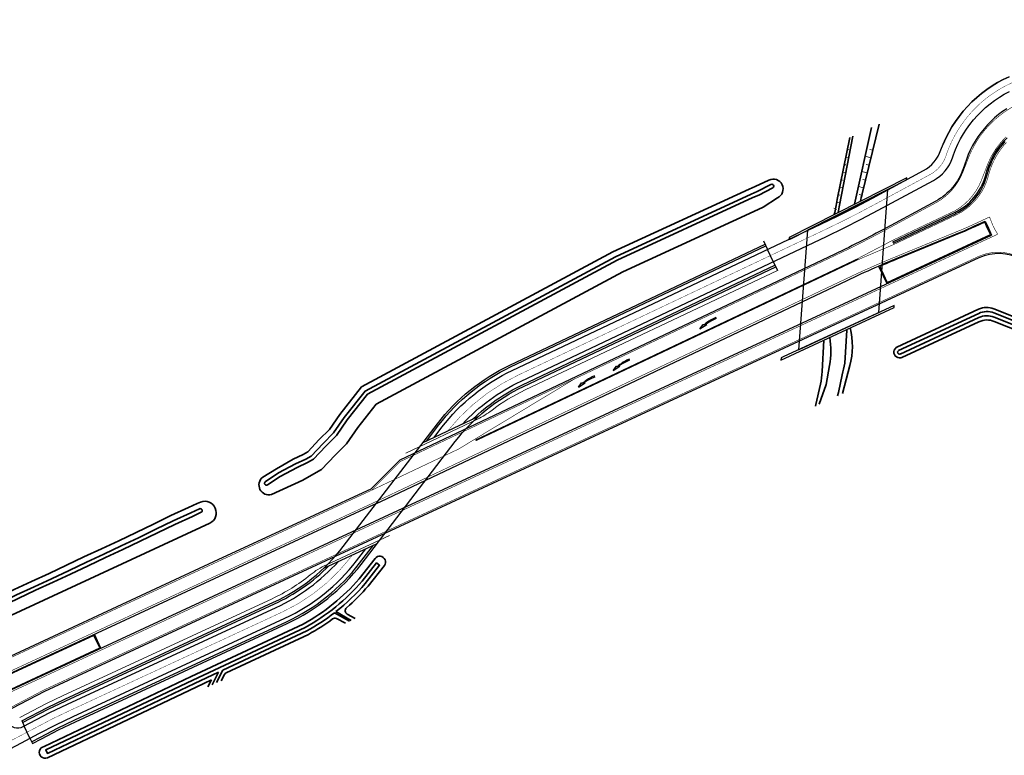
# Model space of a CAD drawing. Header units: metres. Extents: x 154839 to 161660, y 370737 to 378039.
# Tile 59 of 121: x 157420 to 157676, y 372678 to 372869. Entities that reach past the tile are written whole.
import ezdxf

# ---------------------------------------------------------------- set-up
doc = ezdxf.new("R2010")
doc.units = ezdxf.units.M
for name, pattern in [('VW-1-3_STREEP', [4, 1, -3]), ('VW-3-3_STREEP', [6, 3, -3]), ('VW-FP2-1000', [3, 0.3, -2.7])]:
    doc.linetypes.add(name, pattern=pattern)
for name, color, linetype, lineweight in [('B-WE-GW-TALUDARCERING_WATER-G', 130, 'Continuous', 18), ('dwm-kunstwerklijn', 252, 'Continuous', 30), ('N-WE-BV-GELEIDECONSTRUCTIE_GELEIDERAIL_KUNSTWERK-G', 1, 'BV-GELEIDERAIL-K', 9), ('N-WE-GW-WATERGANG-G', 130, 'Continuous', 35), ('N-WE-VH-VERHARDING_KANTVERHARDING-G', 210, 'Continuous', 30), ('N-WE-VW-MARKERING_LANGS_STREEP_13_045-g', 7, 'VW-1-3_STREEP', 35), ('N-WE-VW-MARKERING_LANGS_STREEP_30270_010-G', 7, 'VW-FP2-1000', 35), ('N-WE-VW-MARKERING_LANGS_STREEP_33_015-G', 7, 'VW-3-3_STREEP', 35), ('N-WE-VW-MARKERING_LANGS_STREEP_DOORGETROKKEN_015-G', 7, 'Continuous', 35), ('N-WE-VW-MARKERING_PIJL-S', 7, 'Continuous', 25)]:
    doc.layers.add(name, color=color, linetype=linetype, lineweight=lineweight)
doc.layers.add('TDNL----_hellingbaan', color=1, linetype='Continuous')
doc.linetypes.add('BV-GELEIDERAIL-K', pattern='A,2,-1,[170,NLCS.shx,S=0.5,R=0,X=0,Y=0],-1', length=4)

# ---------------------------------------------------------------- blocks, each defined once
blk = doc.blocks.new('N-SVW-MARKERING_PIJL_VERDRIJF_LI_5.0')
h = blk.add_hatch(color=256)
h.paths.add_polyline_path([(5, 0.66), (2.92, 0.46), (3.27, 0.28, -0.004791), (2.89, 0.24), (4.15, 0.24)])
h.paths.add_polyline_path([(3.43, 0.2), (3.75, 0.04), (4.15, 0.24), (2.89, 0.24, -0.024122), (0.96, 0.15), (0, 0.15), (0, -0.15), (0.6, -0.15, 0.062013)])
for p, q in [((0, 0.15), (0.96, 0.15)), ((0, 0.15), (0, -0.15)), ((5, 0.66), (2.92, 0.46)), ((2.92, 0.46), (3.27, 0.28)), ((3.75, 0.04), (3.43, 0.2)), ((5, 0.66), (3.75, 0.04)), ((0, -0.15), (0.6, -0.15))]:
    blk.add_line(p, q)
for centre, radius, start, end in [((0.61, 11.39), 11.54, 269.9532, 284.1473), ((0.99, 20.17), 20.02, 269.9084, 276.5336)]:
    blk.add_arc(centre, radius, start, end)

msp = doc.modelspace()

# ---------------------------------------------------------------- linework, layer by layer
at = {"layer": 'B-WE-GW-TALUDARCERING_WATER-G'}
for p, q in [((157635.35, 372835.05), (157634.99, 372835.12)), ((157640.81, 372835.13), (157641.59, 372834.94)), ((157635.34, 372833.01), (157634.6, 372833.16)), ((157639.6, 372833.37), (157641.11, 372832.99)), ((157634.58, 372831.13), (157634.2, 372831.2)), ((157638.73, 372829.46), (157640.16, 372829.11)), ((157639.9, 372831.23), (157640.64, 372831.05)), ((157633.82, 372827.2), (157633.42, 372827.28)), ((157634.59, 372829.08), (157633.81, 372829.24)), ((157638.99, 372827.34), (157639.69, 372827.17)), ((157633.84, 372825.16), (157633.02, 372825.32)), ((157637.86, 372825.56), (157639.21, 372825.22)), ((157633.05, 372823.27), (157632.63, 372823.36)), ((157638.08, 372823.46), (157638.75, 372823.31)), ((157632.15, 372819.56), (157631.53, 372819.87)), ((157633.09, 372821.23), (157632.24, 372821.46))]:
    msp.add_line(p, q, dxfattribs=at)
at = {"layer": 'dwm-kunstwerklijn'}
for p, q in [((157650.42, 372827.8), (157619.85, 372812.3)), ((157620.33, 372811.98), (157650.36, 372827.23)), ((157650.36, 372827.23), (157650.42, 372827.8)), ((157619.85, 372812.3), (157619.81, 372811.74)), ((157619.81, 372811.74), (157620.33, 372811.98)), ((157613.19, 372811.43), (157614.26, 372809.18)), ((157615.76, 372806.01), (157616.83, 372803.75)), ((157617.75, 372780.45), (157647.12, 372794.07)), ((157647.17, 372794.65), (157618.31, 372781.26)), ((157647.12, 372794.07), (157647.17, 372794.65)), ((157617.79, 372781.02), (157617.75, 372780.45)), ((157618.31, 372781.26), (157617.79, 372781.02)), ((157420.59, 372686.8), (157421.25, 372685.39)), ((157422.74, 372682.22), (157423.38, 372680.86))]:
    msp.add_line(p, q, dxfattribs=at)
at = {"layer": 'dwm-kunstwerklijn', "flags": 128}
for points in [[(157622.27, 372783.1), (157643.13, 372792.78), (157645.5, 372824.76), (157624.67, 372814.19), (157622.27, 372783.1)], [(157524.7, 372758.92), (157539.16, 372765.78)], [(157499.01, 372726.4), (157512.89, 372732.84)]]:
    msp.add_lwpolyline(points, dxfattribs=at)
for points in [[(157420.61, 372686.75), (157427.26, 372690.25), (157431.81, 372692.41), (157486.01, 372717.55, 0.121147), (157504.08, 372732.04), (157528.53, 372763.92, -0.119047), (157547.34, 372779.11), (157613.62, 372810.53)], [(157525.69, 372759.39), (157528.93, 372763.61, -0.119047), (157547.55, 372778.66), (157613.83, 372810.08)], [(157423.38, 372680.86), (157425.75, 372682.11), (157430.11, 372684.4), (157434.56, 372686.52), (157489.52, 372712.02, 0.121147), (157508.72, 372727.4), (157533.18, 372759.29, -0.119047), (157550.89, 372773.6), (157616.4, 372804.66)], [(157537.67, 372765.07, -0.081183), (157550.67, 372774.06), (157616.19, 372805.11)], [(157423.16, 372681.32), (157425.51, 372682.55), (157429.88, 372684.85), (157434.35, 372686.98), (157489.31, 372712.47, 0.121147), (157508.32, 372727.7), (157511.91, 372732.38)], [(157420.82, 372686.29), (157427.49, 372689.8), (157432.02, 372691.96), (157486.22, 372717.1, 0.088905), (157500.37, 372727.03, 0.088905)]]:
    msp.add_lwpolyline(points, format="xyb", dxfattribs=at)
at = {"layer": 'N-WE-BV-GELEIDECONSTRUCTIE_GELEIDERAIL_KUNSTWERK-G', "flags": 128}
for points in [[(157520.34, 372756.3), (157538.98, 372765.14, 0.053727), (157542.64, 372767.38, -0.053727), (157551.32, 372772.7), (157616.83, 372803.75)], [(157420.14, 372687.63), (157426.81, 372691.14), (157431.38, 372693.32), (157485.59, 372718.46, 0.06185), (157495.52, 372724.66, -0.06185), (157499.7, 372727.27), (157516.12, 372734.89)]]:
    msp.add_lwpolyline(points, format="xyb", dxfattribs=at)
at = {"layer": 'N-WE-GW-WATERGANG-G'}
msp.add_lwpolyline([(157636.88, 372820.94), (157641.26, 372840.84)], dxfattribs=at)
at = {"layer": 'N-WE-GW-WATERGANG-G', "flags": 128}
for points in [[(157638.38, 372821.7, 0.022881), (157638.83, 372823.66), (157643.26, 372841.76)], [(157631.61, 372818.27, 0.003768), (157631.99, 372820.14, -0.010618), (157632.38, 372822.12), (157635.61, 372838.23)], [(157493.66, 372755.95), (157494.88, 372756.63), (157497.84, 372759.79), (157500.48, 372762.43), (157503.22, 372766.35), (157508.83, 372773.49), (157574.13, 372808.52), (157609.46, 372824.82), (157611.08, 372825.52), (157614.61, 372827.21, -1), (157616.84, 372822.55), (157613.11, 372820.14), (157611.88, 372819.57), (157576.71, 372803.35), (157512.63, 372768.97), (157507.87, 372762.9), (157504.93, 372758.7), (157501.99, 372755.76), (157498.48, 372752.02), (157496.47, 372750.89), (157493.61, 372749.3), (157485.46, 372745.52, -0.82978), (157483.23, 372750.06), (157486.75, 372752.23), (157491.1, 372754.72), (157493.69, 372755.96)], [(157610.46, 372822.65), (157611.97, 372823.3), (157615.61, 372825.2, 1), (157615.15, 372826.08), (157611.6, 372824.23), (157610.04, 372823.56)], [(157494.33, 372754.73), (157491.68, 372753.47), (157487.25, 372751.14), (157483.8, 372748.81, 0.946245), (157484.45, 372748.06), (157487.67, 372750.23), (157492.1, 372752.57), (157494.79, 372753.84), (157496.37, 372754.72), (157499.55, 372758.12), (157502.32, 372760.88), (157505.14, 372764.92), (157510.4, 372771.62), (157575.19, 372806.38), (157610.46, 372822.65)], [(157696.99, 372784.24), (157673.04, 372793.78, 0.206181), (157669.09, 372793.67), (157647.88, 372783.83)], [(157696.29, 372783.44), (157673.07, 372792.69, 0.206181), (157669.12, 372792.58), (157648.3, 372782.92)], [(157648.72, 372782.02), (157669.15, 372791.49, -0.206181), (157673.1, 372791.6), (157695.6, 372782.64, -0.171291)], [(157633.75, 372771.78), (157635.65, 372779, 0.124458), (157635.75, 372788.8)], [(157695.92, 372781.44), (157673.13, 372790.51, 0.206181), (157669.18, 372790.4), (157649.14, 372781.11)], [(157626.71, 372768.52), (157626.84, 372768.91), (157628.02, 372774.2, 0.041425), (157628.47, 372777.48), (157628.91, 372785.63)], [(157411.9, 372711.4), (157469.47, 372738.1, 0.945455), (157467.06, 372743.58), (157466.13, 372743.2), (157463.87, 372742.14), (157459.32, 372740.07), (157454.83, 372737.87), (157450.33, 372735.68), (157445.81, 372733.54), (157441.27, 372731.45), (157436.74, 372729.33), (157432.23, 372727.16), (157427.73, 372724.99), (157423.16, 372722.96), (157418.62, 372720.85), (157414.1, 372718.72), (157409.5, 372716.51)], [(157410.66, 372714.26), (157415.18, 372716.4), (157419.69, 372718.56), (157424.21, 372720.68), (157428.77, 372722.74), (157433.3, 372724.87), (157437.81, 372727.02), (157442.33, 372729.17), (157446.86, 372731.28), (157451.38, 372733.41), (157455.88, 372735.6), (157460.38, 372737.79), (157464.92, 372739.86), (157467.19, 372740.92, 0.995689), (157466.76, 372741.83)], [(157512.39, 372728.96), (157508.26, 372723.67, -0.088176), (157493.7, 372711.9), (157464.61, 372698.26), (157426.41, 372680.09, 1.114572), (157427.27, 372677.18), (157465.89, 372695.54), (157469.87, 372697.41)], [(157471.7, 372699.37), (157465.46, 372696.45), (157427.27, 372678.29), (157426.84, 372679.19), (157465.04, 372697.35), (157494.16, 372711.01, 0.088447), (157509.03, 372723.04), (157512.74, 372727.78), (157513.53, 372727.16), (157509.8, 372722.4, -0.047491), (157502.19, 372715.14, -0.047491)], [(157504.92, 372716.1, 0.035472), (157510.57, 372721.77), (157514.76, 372727.11, 1.000024), (157512.37, 372728.93)], [(157501.78, 372714.81, -0.038668), (157494.61, 372710.11), (157472.84, 372699.91)], [(157472.36, 372697.16), (157473.22, 372698.76, -0.161201), (157473.68, 372699.2), (157495.06, 372709.22, 0.032902), (157501.32, 372713.22, 0.032902)]]:
    msp.add_lwpolyline(points, format="xyb", dxfattribs=at)
at = {"layer": 'N-WE-GW-WATERGANG-G'}
for points in [[(157632.59, 372818.76, -0.005317), (157633, 372820.71), (157636.4, 372838.6)], [(157627.72, 372768.99), (157629.48, 372774.12), (157630.4, 372779.08, 0.091239), (157630.41, 372786.32)], [(157632.45, 372771.18), (157632.72, 372772.05), (157633.69, 372776.58, -0.050103), (157634.38, 372779.65), (157634.85, 372788.24)]]:
    msp.add_lwpolyline(points, format="xyb", dxfattribs=at)
at = {"layer": 'N-WE-GW-WATERGANG-G', "flags": 128}
for points in [[(157494.33, 372754.73), (157495.74, 372755.52), (157498.83, 372758.82), (157501.55, 372761.53), (157504.34, 372765.52), (157509.74, 372772.4), (157574.75, 372807.28), (157610.04, 372823.56)], [(157410.23, 372715.16), (157410.24, 372715.17), (157414.76, 372717.31), (157419.27, 372719.47), (157423.79, 372721.59), (157428.35, 372723.65), (157432.87, 372725.78), (157437.39, 372727.93), (157441.91, 372730.07), (157446.44, 372732.19), (157450.96, 372734.32), (157455.45, 372736.51), (157459.95, 372738.69), (157464.5, 372740.77), (157466.77, 372741.83)], [(157505.71, 372712.63), (157501.78, 372714.81)], [(157506.11, 372712.82), (157502.19, 372715.14)], [(157507.16, 372713.31), (157505.09, 372714.47)], [(157504.63, 372712.14), (157502.37, 372713.3)], [(157471.7, 372699.37), (157470.01, 372696.09)], [(157471.13, 372696.67), (157472.84, 372699.91)], [(157468.91, 372695.57), (157469.87, 372697.41)]]:
    msp.add_lwpolyline(points, dxfattribs=at)
at = {"layer": 'N-WE-GW-WATERGANG-G'}
for centre, radius, start, end in [((157648.58, 372782.5), 1.5, 111.9379, 297.8359), ((157648.55, 372782.49), 0.502, 110.1454, 299.6284), ((157505.58, 372715.34), 1, 131.0005, 240.6538), ((157501.92, 372712.41), 1, 62.6895, 126.3283)]:
    msp.add_arc(centre, radius, start, end, dxfattribs=at)
at = {"layer": 'N-WE-VH-VERHARDING_KANTVERHARDING-G'}
for p, q in [((157413.92, 372692.98), (157672.45, 372812.92)), ((157646.81, 372811.16), (157646.96, 372810.84))]:
    msp.add_line(p, q, dxfattribs=at)
at = {"layer": 'N-WE-VH-VERHARDING_KANTVERHARDING-G', "flags": 128}
for points in [[(157527.67, 372760.33), (157529.72, 372763, -0.119047), (157547.98, 372777.76), (157628.14, 372815.75), (157632.63, 372817.92), (157637.09, 372820.18), (157641.5, 372822.53), (157654.73, 372829.67, 0.192348), (157659.29, 372835.05, -1), (157659.29, 372835.05), (157659.29, 372835.05), (157659.88, 372836.54), (157660.57, 372838.06), (157661.33, 372839.55), (157662.16, 372841), (157663.07, 372842.4), (157664.05, 372843.75), (157665.09, 372845.06), (157666.19, 372846.31), (157667.36, 372847.5), (157668.59, 372848.64), (157669.87, 372849.71), (157671.2, 372850.72), (157672.58, 372851.66), (157674.01, 372852.52), (157675.47, 372853.32), (157676.98, 372854.04)], [(157535.05, 372763.83, -0.095056), (157550.25, 372774.96), (157629.62, 372812.58), (157634.13, 372814.76), (157638.6, 372817.03), (157643.03, 372819.38), (157657.33, 372827.11, 0.190183), (157662.3, 372833), (157662.56, 372833.79), (157663.11, 372835.18), (157663.72, 372836.55), (157664.4, 372837.88), (157665.15, 372839.17), (157665.96, 372840.43), (157666.83, 372841.64), (157667.77, 372842.81), (157668.76, 372843.93), (157669.8, 372845), (157670.9, 372846.01), (157672.05, 372846.97), (157673.24, 372847.87), (157674.47, 372848.71), (157675.75, 372849.49), (157677.07, 372850.2)], [(157676.4, 372845.73), (157675.31, 372844.99), (157674.26, 372844.19), (157673.25, 372843.35), (157672.28, 372842.45), (157671.36, 372841.51), (157670.49, 372840.52), (157669.66, 372839.49), (157668.89, 372838.42), (157668.18, 372837.32), (157667.52, 372836.18), (157666.92, 372835.01), (157666.38, 372833.8), (157665.9, 372832.58), (157665.08, 372830.16, -0.190183), (157657.99, 372821.74), (157644.25, 372814.31), (157643.36, 372813.84), (157642.48, 372813.37), (157641.59, 372812.9), (157640.71, 372812.44), (157639.82, 372811.98), (157638.93, 372811.52), (157638.03, 372811.07), (157637.14, 372810.62), (157636.24, 372810.17), (157635.35, 372809.73), (157634.45, 372809.29), (157633.55, 372808.86), (157632.64, 372808.43), (157631.74, 372808), (157518.78, 372754.46), (157512, 372747.7), (157511.24, 372746.95), (157510.33, 372746.53), (157470.42, 372728.02), (157403.7, 372697.07, -0.251848)], [(157646.81, 372811.16), (157662.83, 372818.75, 0.216886), (157670.84, 372828.25), (157671.21, 372829.56), (157671.53, 372830.53), (157671.91, 372831.47), (157672.32, 372832.4), (157672.79, 372833.31), (157673.3, 372834.19), (157673.85, 372835.04), (157674.44, 372835.87), (157675.08, 372836.66), (157675.75, 372837.43), (157676.46, 372838.15)], [(157646.96, 372810.84), (157663.22, 372818.55), (157663.12, 372818.5, 0.216886), (157671.14, 372828), (157671.54, 372829.46), (157671.86, 372830.41), (157672.23, 372831.34), (157672.64, 372832.25), (157673.1, 372833.14), (157673.6, 372834.01), (157674.14, 372834.85), (157674.72, 372835.66), (157675.35, 372836.44), (157676.01, 372837.19)], [(157680.1, 372806.57, 0.240963), (157669.18, 372806.99), (157475.47, 372717.13), (157426.48, 372694.41), (157415.85, 372688.81), (157416.86, 372686.64, 0.428923), (157420.98, 372685.25), (157427.93, 372688.9), (157432.45, 372691.05), (157486.64, 372716.19, 0.101663), (157502.82, 372728.16)], [(157414.77, 372678.03), (157420.55, 372681.07), (157425.05, 372683.44), (157429.43, 372685.74), (157433.93, 372687.88), (157488.89, 372713.38, 0.121147), (157507.53, 372728.31), (157509.95, 372731.47)]]:
    msp.add_lwpolyline(points, format="xyb", dxfattribs=at)
for points in [[(157676.98, 372854.04), (157675.47, 372853.32), (157674.01, 372852.52), (157672.58, 372851.66), (157671.2, 372850.72), (157669.87, 372849.71), (157668.59, 372848.64), (157667.36, 372847.5), (157666.19, 372846.31), (157665.09, 372845.06), (157664.05, 372843.75), (157663.07, 372842.4), (157662.16, 372841), (157661.33, 372839.55), (157660.57, 372838.06), (157659.88, 372836.54), (157659.88, 372836.54)], [(157412.23, 372696.61), (157512.02, 372742.9), (157512.92, 372743.33), (157513.83, 372743.75), (157634.92, 372801.15), (157635.82, 372801.58), (157636.73, 372802.01), (157637.63, 372802.43), (157638.54, 372802.85), (157639.45, 372803.26), (157640.36, 372803.67), (157641.28, 372804.08), (157642.19, 372804.48), (157643.11, 372804.88), (157644.03, 372805.28), (157644.94, 372805.68), (157645.87, 372806.06), (157646.79, 372806.45), (157647.71, 372806.83), (157664.38, 372813.68), (157665.31, 372814.06), (157666.23, 372814.46), (157667.14, 372814.87), (157668.05, 372815.29), (157670.77, 372816.55), (157671.61, 372814.73), (157672.45, 372812.92)], [(157643.11, 372804.88), (157645.24, 372800.3)], [(157441.13, 372705.61), (157439.45, 372709.24)]]:
    msp.add_lwpolyline(points, dxfattribs=at)
for points in [[(157670.66, 372816.26), (157668.14, 372815.09), (157667.23, 372814.67), (157666.32, 372814.26), (157665.4, 372813.86), (157664.47, 372813.48), (157647.81, 372806.63), (157646.88, 372806.25), (157645.96, 372805.87), (157645.04, 372805.48), (157644.12, 372805.08), (157643.4, 372804.77), (157645.34, 372800.59), (157672.16, 372813.03), (157671.41, 372814.64)], [(157440.84, 372705.72), (157439.34, 372708.95), (157412.52, 372696.51), (157414.02, 372693.28)]]:
    msp.add_lwpolyline(points, close=True, dxfattribs=at)
at = {"layer": 'N-WE-VW-MARKERING_LANGS_STREEP_13_045-g', "const_width": 0.45, "flags": 128}
msp.add_lwpolyline([(157637.85, 372806.72), (157538.45, 372759.6)], dxfattribs=at)
at = {"layer": 'N-WE-VW-MARKERING_LANGS_STREEP_30270_010-G', "const_width": 0.1, "flags": 128}
for points in [[(157531.15, 372761.98, -0.11463), (157549.5, 372776.54), (157628.87, 372814.16), (157633.35, 372816.33), (157637.79, 372818.58), (157642.2, 372820.92), (157656.5, 372828.65, 0.190183), (157660.64, 372833.56), (157660.91, 372834.39), (157661.49, 372835.86), (157662.14, 372837.31), (157662.87, 372838.71), (157663.66, 372840.08), (157664.52, 372841.41), (157665.44, 372842.7), (157666.43, 372843.93), (157667.48, 372845.12), (157668.58, 372846.25), (157669.74, 372847.33), (157670.96, 372848.34), (157672.22, 372849.3), (157673.53, 372850.18), (157674.88, 372851.01), (157676.27, 372851.76), (157677.7, 372852.45), (157679.16, 372853.06), (157680.64, 372853.6), (157682.16, 372854.06), (157683.69, 372854.45), (157685.24, 372854.76), (157686.81, 372854.99), (157688.38, 372855.14), (157689.96, 372855.21), (157691.55, 372855.21), (157693.13, 372855.13), (157694.7, 372854.96), (157696.26, 372854.72), (157697.81, 372854.4), (157699.35, 372854.01), (157700.86, 372853.53), (157703.56, 372852.54, 0.161898), (157710.34, 372852.32), (157743.03, 372862.04, -0.042673), (157751.59, 372863.8), (157755.95, 372864.32, 0.078625), (157770.61, 372868.47)], [(157374.74, 372648.58), (157393.21, 372657.14), (157393.25, 372657.16), (157394.45, 372657.77), (157395.61, 372658.43), (157396.74, 372659.16), (157397.83, 372659.94), (157398.88, 372660.78), (157399.88, 372661.67), (157400.83, 372662.61), (157401.74, 372663.6), (157402.59, 372664.64), (157403.38, 372665.72), (157404.12, 372666.84), (157404.8, 372667.99), (157405.42, 372669.18), (157405.82, 372670.04), (157406.17, 372670.87), (157406.27, 372671.11), (157406.58, 372671.81), (157407.01, 372672.7), (157407.5, 372673.55), (157408.12, 372674.51), (157408.53, 372675.08), (157408.8, 372675.43), (157409.06, 372675.74, -0.097255), (157413.56, 372679.37), (157415.88, 372680.59), (157419.73, 372682.62), (157424.23, 372684.98), (157428.65, 372687.31), (157433.18, 372689.47), (157488.16, 372714.97, 0.121147), (157506.14, 372729.38), (157506.53, 372729.89)]]:
    msp.add_lwpolyline(points, format="xyb", dxfattribs=at)
at = {"layer": 'N-WE-VW-MARKERING_LANGS_STREEP_33_015-G', "const_width": 0.15, "flags": 128}
msp.add_lwpolyline([(157781.88, 372868.78), (157771.22, 372863.87, -0.078461), (157765.11, 372862.14), (157757.33, 372861.22, 0.048463), (157753.62, 372860.41), (157710.52, 372846.5, -0.169051), (157702.39, 372846.8), (157700.25, 372847.71), (157699.03, 372848.16), (157697.79, 372848.55), (157696.53, 372848.87), (157695.26, 372849.14), (157693.98, 372849.33), (157692.68, 372849.47), (157691.39, 372849.54), (157690.09, 372849.54), (157688.79, 372849.48), (157687.5, 372849.35), (157686.21, 372849.16), (157684.94, 372848.91), (157683.68, 372848.59), (157682.44, 372848.21), (157681.22, 372847.77), (157680.02, 372847.27), (157678.85, 372846.71), (157677.71, 372846.09), (157676.6, 372845.41), (157675.52, 372844.68), (157674.49, 372843.9), (157673.49, 372843.07), (157672.54, 372842.18), (157671.63, 372841.26), (157670.77, 372840.28), (157669.96, 372839.27), (157669.2, 372838.21), (157668.5, 372837.12), (157667.85, 372836), (157667.26, 372834.84), (157666.72, 372833.66), (157664.98, 372829.21, -0.177261), (157657.97, 372821.3), (157658.51, 372821.59), (157644.4, 372813.97), (157643.52, 372813.5), (157642.64, 372813.03), (157641.75, 372812.56), (157640.86, 372812.1), (157639.97, 372811.64), (157639.08, 372811.18), (157638.19, 372810.73), (157637.3, 372810.28), (157636.4, 372809.83), (157635.5, 372809.39), (157634.61, 372808.95), (157633.7, 372808.52), (157632.8, 372808.09), (157631.9, 372807.66), (157564.26, 372775.6)], format="xyb", dxfattribs=at)
at = {"layer": 'N-WE-VW-MARKERING_LANGS_STREEP_33_015-G', "flags": 128}
for points in [[(157717.16, 372739.61, 0.15, 0.15, 0), (157717.16, 372740, 0.15, 0.15, 0), (157717.16, 372740.57, 0.15, 0.15, 0), (157717.16, 372741.53, 0.15, 0.15, 0), (157717.14, 372742.4, 0.15, 0.15, 0), (157717.14, 372742.49, 0.15, 0.15, 0), (157717.11, 372743.45, 0.15, 0.15, 0), (157717.07, 372744.41, 0.15, 0.15, 0), (157717.05, 372744.8, 0.15, 0.15, 0), (157717.01, 372745.37, 0.15, 0.15, 0), (157716.95, 372746.32, 0.15, 0.15, 0), (157716.88, 372747.19, 0.15, 0.15, 0), (157716.87, 372747.28, 0.15, 0.15, 0), (157716.79, 372748.24, 0.15, 0.15, 0), (157716.69, 372749.19, 0.15, 0.15, 0), (157716.65, 372749.58, 0.15, 0.15, 0), (157716.58, 372750.15, 0.15, 0.15, 0), (157716.45, 372751.1, 0.15, 0.15, 0), (157716.31, 372751.96, 0.15, 0.15, 0), (157716.3, 372752.05, 0.15, 0.15, 0), (157716.13, 372752.99, 0.15, 0.15, 0), (157715.94, 372753.93, 0.15, 0.15, 0), (157715.86, 372754.31, 0.15, 0.15, 0), (157715.74, 372754.87, 0.15, 0.15, 0), (157715.53, 372755.81, 0.15, 0.15, 0), (157715.32, 372756.65, 0.15, 0.15, 0), (157715.3, 372756.74, 0.15, 0.15, 0), (157715.06, 372757.67, 0.15, 0.15, 0), (157714.81, 372758.59, 0.15, 0.15, 0), (157714.71, 372758.97, 0.15, 0.15, 0), (157714.56, 372759.51, 0.15, 0.15, 0), (157714.29, 372760.43, 0.15, 0.15, 0), (157714.03, 372761.26, 0.15, 0.15, 0), (157714.01, 372761.35, 0.15, 0.15, 0), (157713.72, 372762.26, 0.15, 0.15, 0), (157713.42, 372763.17, 0.15, 0.15, 0), (157713.29, 372763.53, 0.15, 0.15, 0), (157713.1, 372764.07, 0.15, 0.15, 0), (157712.78, 372764.97, 0.15, 0.15, 0), (157712.48, 372765.78, 0.15, 0.15, 0), (157712.45, 372765.86, 0.15, 0.15, 0), (157712.11, 372766.75, 0.15, 0.15, 0), (157711.76, 372767.64, 0.15, 0.15, 0), (157711.61, 372767.99, 0.15, 0.15, 0), (157711.39, 372768.52, 0.15, 0.15, 0), (157711.02, 372769.39, 0.15, 0.15, 0), (157710.67, 372770.18, 0.15, 0.15, 0), (157710.64, 372770.27, 0.15, 0.15, 0), (157710.24, 372771.13, 0.15, 0.15, 0), (157709.84, 372771.99, 0.15, 0.15, 0), (157709.7, 372772.27, 0.15, 0.15, 0), (157709.42, 372772.85, 0.15, 0.15, 0), (157709.27, 372773.15, 0.15, 0.15, 0), (157709, 372773.7, 0.15, 0.15, 0), (157708.68, 372774.34, 0.15, 0.15, 0), (157708.61, 372774.47, 0.15, 0.15, 0), (157705.82, 372779.9, 0.15, 0.15, 0), (157695.8, 372797.23, 0.15, 0.15, 0.211894), (157685.72, 372804.57, 0.15, 0.15, 0), (157686.06, 372804.49, 0.15, 0.15, 0), (157685.11, 372804.75, 0.15, 0.15, 0), (157684.18, 372805.05, 0.15, 0.15, 0), (157683.26, 372805.39, 0.15, 0.15, 0), (157682.36, 372805.79, 0.15, 0.15, 0), (157681.48, 372806.22, 0.15, 0.15, 0), (157680.2, 372806.88, 0.15, 0.15, 0.239868), (157668.94, 372807.3, 0.15, 0.15, 0), (157475.31, 372717.47, 0.15, 0.15, 0), (157426.33, 372694.75, 0.15, 0.15, 0), (157415.65, 372689.13, 0, 0, 0)], [(157410.66, 372699.88, 0.15, 0.15, 0), (157510.49, 372746.19, 0.15, 0.15, 0), (157511.4, 372746.61, 0, 0, 0)]]:
    msp.add_lwpolyline(points, format="xyseb", dxfattribs=at)
at = {"layer": 'N-WE-VW-MARKERING_LANGS_STREEP_DOORGETROKKEN_015-G', "const_width": 0.15, "flags": 128}
for points in [[(157676.2, 372838.42), (157675.48, 372837.68), (157674.79, 372836.9), (157674.15, 372836.1), (157673.54, 372835.25), (157672.98, 372834.38), (157672.46, 372833.49), (157671.99, 372832.56), (157671.56, 372831.62), (157669.78, 372827.08, -0.172101), (157662.92, 372819.21), (157646.65, 372811.5), (157637.78, 372806.85)], [(157671.59, 372828.18, -0.218635), (157663.4, 372818.22), (157662.48, 372817.78), (157647.12, 372810.5), (157637.91, 372806.58)]]:
    msp.add_lwpolyline(points, format="xyb", dxfattribs=at)
for points in [[(157671.59, 372828.18), (157671.64, 372828.41), (157671.9, 372829.35), (157672.22, 372830.28), (157672.57, 372831.19), (157672.98, 372832.09), (157673.43, 372832.96), (157673.92, 372833.81), (157674.45, 372834.63), (157675.02, 372835.43), (157675.63, 372836.2), (157676.28, 372836.93)], [(157671.96, 372817.62), (157670.57, 372816.98), (157667.85, 372815.72), (157666.94, 372815.3), (157666.03, 372814.89), (157665.11, 372814.5), (157664.18, 372814.11), (157647.52, 372807.26), (157646.59, 372806.88), (157645.67, 372806.5), (157644.75, 372806.11), (157643.83, 372805.71), (157642.91, 372805.32), (157641.99, 372804.92), (157641.08, 372804.51), (157640.16, 372804.1), (157639.25, 372803.69), (157638.34, 372803.28), (157637.43, 372802.86), (157636.53, 372802.44), (157635.62, 372802.01), (157634.72, 372801.58), (157513.63, 372744.18), (157512.72, 372743.76), (157511.82, 372743.33), (157471.9, 372724.82)], [(157671.92, 372817.63), (157672.23, 372816.82), (157672.59, 372815.91), (157672.85, 372815.32)], [(157672.86, 372815.31), (157673.29, 372814.43), (157673.77, 372813.58), (157674.04, 372813.14)], [(157414.07, 372692.53), (157672.65, 372812.49)], [(157674.04, 372813.14), (157672.65, 372812.49)], [(157564.26, 372775.6), (157518.94, 372754.12), (157513.66, 372748.86), (157511.4, 372746.61)], [(157564.12, 372775.53), (157533.99, 372757.32), (157512.3, 372747.04), (157511.4, 372746.61)], [(157411.99, 372697.02), (157471.9, 372724.82)]]:
    msp.add_lwpolyline(points, dxfattribs=at)
at = {"layer": 'TDNL----_hellingbaan', "flags": 128}
for points in [[(157615.76, 372806.01), (157614.26, 372809.18)], [(157422.74, 372682.22), (157421.25, 372685.39)]]:
    msp.add_lwpolyline(points, dxfattribs=at)

# ---------------------------------------------------------------- block references
at = {"layer": 'N-WE-VW-MARKERING_PIJL-S', "rotation": 205.688899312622}
for p in [(157600.9, 372791.36), (157578.37, 372780.53), (157569.36, 372776.19)]:
    msp.add_blockref('N-SVW-MARKERING_PIJL_VERDRIJF_LI_5.0', p, dxfattribs=at)

doc.saveas('drawing.dxf')
